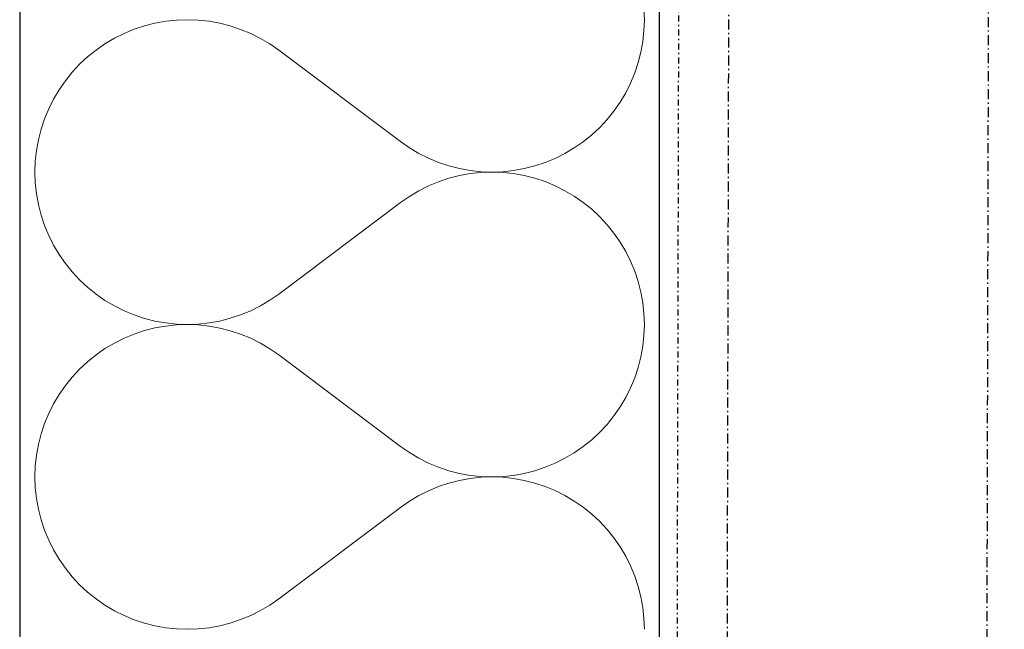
# Model space of a CAD drawing. Header units: millimetres. Extents: x -23738 to 4435, y -2716 to 20653.
# Tile 101 of 160: x -322 to -76, y 2438 to 2590. Entities that reach past the tile are written whole.
import ezdxf

# ---------------------------------------------------------------- set-up
doc = ezdxf.new("R2010")
doc.units = ezdxf.units.MM
doc.header["$MEASUREMENT"] = 0
for name, pattern in [('Wipeout_Contour', [1000, 0, -1000]), ('Čerchovaná M', [4.5, 2.5, -0.85, 0.3, -0.85]), ('Čerchovaná S', [3.5, 1.5, -0.85, 0.3, -0.85])]:
    doc.linetypes.add(name, pattern=pattern)
for name, color, linetype in [('9._POHLED ZÁPADNÍ_2_Nové_Konstrukce - krov', 7, 'Continuous'), ('9._POHLED ZÁPADNÍ_2_Nové_Konstrukce - nosné', 7, 'Continuous'), ('9._POHLED ZÁPADNÍ_2_Nové_Výplně - Povrchové', 7, 'Continuous'), ('9._POHLED ZÁPADNÍ_2_Nové_Výplně – Řezové', 7, 'Continuous'), ('9._POHLED ZÁPADNÍ_2_VÝTAH VAR 1', 7, 'Continuous')]:
    doc.layers.add(name, color=color, linetype=linetype)

# ---------------------------------------------------------------- blocks, each defined once
blk = doc.blocks.new('*X13', base_point=(-24533.14, -6254.22))
at = {"layer": '9._POHLED ZÁPADNÍ_2_Nové_Výplně – Řezové', "color": 21, "linetype": 'Continuous', "lineweight": 20, "true_color": 0xffaaaa}
for p, q in [((-165.5, 2590.48), (-165.6, 2593.19)), ((-285.19, 2590.09), (-287.87, 2589.61)), ((-282.48, 2590.38), (-285.19, 2590.09)), ((-279.76, 2590.48), (-282.48, 2590.38)), ((-277.05, 2590.38), (-279.76, 2590.48)), ((-274.34, 2590.08), (-277.05, 2590.38)), ((-271.66, 2589.6), (-274.34, 2590.08)), ((-165.6, 2587.76), (-165.5, 2590.48)), ((-293.08, 2588.08), (-295.6, 2587.04)), ((-290.5, 2588.94), (-293.08, 2588.08)), ((-287.87, 2589.61), (-290.5, 2588.94)), ((-269.03, 2588.92), (-271.66, 2589.6)), ((-266.45, 2588.06), (-269.03, 2588.92)), ((-263.93, 2587.02), (-266.45, 2588.06)), ((-165.89, 2585.05), (-165.6, 2587.76)), ((-298.03, 2585.82), (-300.37, 2584.44)), ((-295.6, 2587.04), (-298.03, 2585.82)), ((-261.5, 2585.8), (-263.93, 2587.02)), ((-259.16, 2584.41), (-261.5, 2585.8)), ((-166.37, 2582.38), (-165.89, 2585.05)), ((-302.61, 2582.89), (-304.73, 2581.18)), ((-300.37, 2584.44), (-302.61, 2582.89)), ((-256.93, 2582.86), (-259.16, 2584.41)), ((-256.93, 2582.86), (-226.46, 2560)), ((-304.73, 2581.18), (-306.72, 2579.33)), ((-167.05, 2579.74), (-166.37, 2582.38)), ((-306.72, 2579.33), (-308.57, 2577.34)), ((-167.91, 2577.16), (-167.05, 2579.74)), ((-310.28, 2575.22), (-311.83, 2572.98)), ((-308.57, 2577.34), (-310.28, 2575.22)), ((-168.95, 2574.64), (-167.91, 2577.16)), ((-311.83, 2572.98), (-313.22, 2570.64)), ((-170.17, 2572.21), (-168.95, 2574.64)), ((-313.22, 2570.64), (-314.44, 2568.21)), ((-171.56, 2569.87), (-170.17, 2572.21)), ((-314.44, 2568.21), (-315.48, 2565.7)), ((-173.11, 2567.64), (-171.56, 2569.87)), ((-315.48, 2565.7), (-316.34, 2563.12)), ((-176.67, 2563.53), (-174.81, 2565.52)), ((-174.81, 2565.52), (-173.11, 2567.64)), ((-316.34, 2563.12), (-317.01, 2560.48)), ((-178.66, 2561.68), (-176.67, 2563.53)), ((-317.01, 2560.48), (-317.5, 2557.8)), ((-180.78, 2559.97), (-178.66, 2561.68)), ((-226.46, 2560), (-224.22, 2558.45)), ((-224.22, 2558.45), (-221.88, 2557.06)), ((-185.36, 2557.03), (-183.02, 2558.42)), ((-183.02, 2558.42), (-180.78, 2559.97)), ((-317.5, 2557.8), (-317.79, 2555.1)), ((-221.88, 2557.06), (-219.45, 2555.84)), ((-219.45, 2555.84), (-216.94, 2554.79)), ((-190.3, 2554.78), (-187.79, 2555.82)), ((-187.79, 2555.82), (-185.36, 2557.03)), ((-317.79, 2555.1), (-317.88, 2552.38)), ((-216.94, 2554.79), (-214.36, 2553.93)), ((-214.36, 2553.93), (-211.72, 2553.26)), ((-211.72, 2553.26), (-209.05, 2552.77)), ((-198.2, 2552.77), (-195.52, 2553.25)), ((-195.52, 2553.25), (-192.88, 2553.92)), ((-192.88, 2553.92), (-190.3, 2554.78)), ((-317.88, 2552.38), (-317.79, 2549.66)), ((-214.36, 2550.83), (-216.94, 2549.97)), ((-211.72, 2551.5), (-214.36, 2550.83)), ((-209.05, 2551.99), (-211.72, 2551.5)), ((-209.05, 2552.77), (-206.34, 2552.48)), ((-206.34, 2552.28), (-209.05, 2551.99)), ((-206.34, 2552.48), (-203.62, 2552.38)), ((-203.62, 2552.38), (-206.34, 2552.28)), ((-203.62, 2552.38), (-200.9, 2552.48)), ((-200.9, 2552.29), (-203.62, 2552.38)), ((-200.9, 2552.48), (-198.2, 2552.77)), ((-198.2, 2552), (-200.9, 2552.29)), ((-195.52, 2551.51), (-198.2, 2552)), ((-192.88, 2550.84), (-195.52, 2551.51)), ((-190.3, 2549.99), (-192.88, 2550.84)), ((-317.79, 2549.66), (-317.5, 2546.96)), ((-219.45, 2548.93), (-221.88, 2547.71)), ((-216.94, 2549.97), (-219.45, 2548.93)), ((-187.79, 2548.95), (-190.3, 2549.99)), ((-185.36, 2547.73), (-187.79, 2548.95)), ((-317.5, 2546.96), (-317.01, 2544.28)), ((-224.22, 2546.32), (-226.46, 2544.76)), ((-221.88, 2547.71), (-224.22, 2546.32)), ((-183.02, 2546.34), (-185.36, 2547.73)), ((-180.78, 2544.79), (-183.02, 2546.34)), ((-317.01, 2544.28), (-316.34, 2541.64)), ((-256.93, 2521.9), (-226.46, 2544.76)), ((-178.66, 2543.08), (-180.78, 2544.79)), ((-316.34, 2541.64), (-315.48, 2539.06)), ((-176.67, 2541.23), (-178.66, 2543.08)), ((-174.81, 2539.24), (-176.67, 2541.23)), ((-315.48, 2539.06), (-314.44, 2536.55)), ((-173.11, 2537.12), (-174.81, 2539.24)), ((-314.44, 2536.55), (-313.22, 2534.12)), ((-171.56, 2534.89), (-173.11, 2537.12)), ((-313.22, 2534.12), (-311.83, 2531.78)), ((-170.17, 2532.55), (-171.56, 2534.89)), ((-311.83, 2531.78), (-310.28, 2529.54)), ((-168.95, 2530.12), (-170.17, 2532.55)), ((-310.28, 2529.54), (-308.57, 2527.43)), ((-167.91, 2527.6), (-168.95, 2530.12)), ((-308.57, 2527.43), (-306.72, 2525.43)), ((-167.05, 2525.02), (-167.91, 2527.6)), ((-306.72, 2525.43), (-304.73, 2523.58)), ((-304.73, 2523.58), (-302.61, 2521.88)), ((-166.37, 2522.39), (-167.05, 2525.02)), ((-302.61, 2521.88), (-300.37, 2520.32)), ((-259.16, 2520.35), (-256.93, 2521.9)), ((-165.89, 2519.71), (-166.37, 2522.39)), ((-300.37, 2520.32), (-298.03, 2518.94)), ((-298.03, 2518.94), (-295.6, 2517.72)), ((-263.93, 2517.74), (-261.5, 2518.96)), ((-261.5, 2518.96), (-259.16, 2520.35)), ((-165.6, 2517), (-165.89, 2519.71)), ((-295.6, 2517.72), (-293.08, 2516.68)), ((-293.08, 2516.68), (-290.5, 2515.82)), ((-269.03, 2515.84), (-266.45, 2516.7)), ((-266.45, 2516.7), (-263.93, 2517.74)), ((-165.5, 2514.29), (-165.6, 2517)), ((-290.5, 2515.82), (-287.87, 2515.15)), ((-287.87, 2515.15), (-285.19, 2514.67)), ((-285.19, 2513.9), (-287.87, 2513.42)), ((-285.19, 2514.67), (-282.48, 2514.38)), ((-282.48, 2514.19), (-285.19, 2513.9)), ((-282.48, 2514.38), (-279.76, 2514.29)), ((-279.76, 2514.29), (-282.48, 2514.19)), ((-279.76, 2514.29), (-277.05, 2514.38)), ((-277.05, 2514.19), (-279.76, 2514.29)), ((-277.05, 2514.38), (-274.34, 2514.68)), ((-274.34, 2513.89), (-277.05, 2514.19)), ((-274.34, 2514.68), (-271.66, 2515.16)), ((-271.66, 2513.41), (-274.34, 2513.89)), ((-271.66, 2515.16), (-269.03, 2515.84)), ((-165.6, 2511.57), (-165.5, 2514.29)), ((-293.08, 2511.89), (-295.6, 2510.85)), ((-290.5, 2512.75), (-293.08, 2511.89)), ((-287.87, 2513.42), (-290.5, 2512.75)), ((-269.03, 2512.73), (-271.66, 2513.41)), ((-266.45, 2511.87), (-269.03, 2512.73)), ((-263.93, 2510.83), (-266.45, 2511.87)), ((-165.89, 2508.86), (-165.6, 2511.57)), ((-298.03, 2509.63), (-300.37, 2508.25)), ((-295.6, 2510.85), (-298.03, 2509.63)), ((-261.5, 2509.61), (-263.93, 2510.83)), ((-259.16, 2508.22), (-261.5, 2509.61)), ((-166.37, 2506.18), (-165.89, 2508.86)), ((-302.61, 2506.7), (-304.73, 2504.99)), ((-300.37, 2508.25), (-302.61, 2506.7)), ((-256.93, 2506.67), (-259.16, 2508.22)), ((-256.93, 2506.67), (-226.46, 2483.81)), ((-167.05, 2503.55), (-166.37, 2506.18)), ((-304.73, 2504.99), (-306.72, 2503.14)), ((-306.72, 2503.14), (-308.57, 2501.15)), ((-167.91, 2500.97), (-167.05, 2503.55)), ((-310.28, 2499.03), (-311.83, 2496.79)), ((-308.57, 2501.15), (-310.28, 2499.03)), ((-168.95, 2498.45), (-167.91, 2500.97)), ((-311.83, 2496.79), (-313.22, 2494.45)), ((-170.17, 2496.02), (-168.95, 2498.45)), ((-313.22, 2494.45), (-314.44, 2492.02)), ((-171.56, 2493.68), (-170.17, 2496.02)), ((-314.44, 2492.02), (-315.48, 2489.51)), ((-174.81, 2489.33), (-173.11, 2491.45)), ((-173.11, 2491.45), (-171.56, 2493.68)), ((-315.48, 2489.51), (-316.34, 2486.93)), ((-176.67, 2487.34), (-174.81, 2489.33)), ((-316.34, 2486.93), (-317.01, 2484.29)), ((-178.66, 2485.49), (-176.67, 2487.34)), ((-317.01, 2484.29), (-317.5, 2481.61)), ((-180.78, 2483.78), (-178.66, 2485.49)), ((-317.5, 2481.61), (-317.79, 2478.91)), ((-226.46, 2483.81), (-224.22, 2482.26)), ((-224.22, 2482.26), (-221.88, 2480.87)), ((-185.36, 2480.84), (-183.02, 2482.23)), ((-183.02, 2482.23), (-180.78, 2483.78)), ((-221.88, 2480.87), (-219.45, 2479.65)), ((-219.45, 2479.65), (-216.94, 2478.6)), ((-190.3, 2478.59), (-187.79, 2479.63)), ((-187.79, 2479.63), (-185.36, 2480.84)), ((-317.79, 2478.91), (-317.88, 2476.19)), ((-216.94, 2478.6), (-214.36, 2477.74)), ((-214.36, 2477.74), (-211.72, 2477.07)), ((-211.72, 2477.07), (-209.05, 2476.58)), ((-198.2, 2476.58), (-195.52, 2477.06)), ((-195.52, 2477.06), (-192.88, 2477.73)), ((-192.88, 2477.73), (-190.3, 2478.59)), ((-317.88, 2476.19), (-317.79, 2473.47)), ((-214.36, 2474.64), (-216.94, 2473.78)), ((-211.72, 2475.31), (-214.36, 2474.64)), ((-209.05, 2475.8), (-211.72, 2475.31)), ((-209.05, 2476.58), (-206.34, 2476.29)), ((-206.34, 2476.09), (-209.05, 2475.8)), ((-206.34, 2476.29), (-203.62, 2476.19)), ((-203.62, 2476.19), (-206.34, 2476.09)), ((-203.62, 2476.19), (-200.9, 2476.29)), ((-200.9, 2476.1), (-203.62, 2476.19)), ((-200.9, 2476.29), (-198.2, 2476.58)), ((-198.2, 2475.81), (-200.9, 2476.1)), ((-195.52, 2475.32), (-198.2, 2475.81)), ((-192.88, 2474.65), (-195.52, 2475.32)), ((-190.3, 2473.8), (-192.88, 2474.65)), ((-317.79, 2473.47), (-317.5, 2470.77)), ((-219.45, 2472.73), (-221.88, 2471.52)), ((-216.94, 2473.78), (-219.45, 2472.73)), ((-187.79, 2472.76), (-190.3, 2473.8)), ((-185.36, 2471.54), (-187.79, 2472.76)), ((-317.5, 2470.77), (-317.01, 2468.09)), ((-224.22, 2470.12), (-226.46, 2468.57)), ((-221.88, 2471.52), (-224.22, 2470.12)), ((-183.02, 2470.15), (-185.36, 2471.54)), ((-180.78, 2468.6), (-183.02, 2470.15)), ((-317.01, 2468.09), (-316.34, 2465.45)), ((-256.93, 2445.71), (-226.46, 2468.57)), ((-178.66, 2466.89), (-180.78, 2468.6)), ((-176.67, 2465.04), (-178.66, 2466.89)), ((-316.34, 2465.45), (-315.48, 2462.87)), ((-174.81, 2463.05), (-176.67, 2465.04)), ((-315.48, 2462.87), (-314.44, 2460.36)), ((-173.11, 2460.93), (-174.81, 2463.05)), ((-314.44, 2460.36), (-313.22, 2457.93)), ((-171.56, 2458.7), (-173.11, 2460.93)), ((-313.22, 2457.93), (-311.83, 2455.59)), ((-170.17, 2456.36), (-171.56, 2458.7)), ((-311.83, 2455.59), (-310.28, 2453.35)), ((-168.95, 2453.93), (-170.17, 2456.36)), ((-310.28, 2453.35), (-308.57, 2451.24)), ((-167.91, 2451.41), (-168.95, 2453.93)), ((-308.57, 2451.24), (-306.72, 2449.24)), ((-167.05, 2448.83), (-167.91, 2451.41)), ((-306.72, 2449.24), (-304.73, 2447.39)), ((-304.73, 2447.39), (-302.61, 2445.69)), ((-166.37, 2446.2), (-167.05, 2448.83)), ((-302.61, 2445.69), (-300.37, 2444.13)), ((-259.16, 2444.16), (-256.93, 2445.71)), ((-165.89, 2443.52), (-166.37, 2446.2)), ((-300.37, 2444.13), (-298.03, 2442.75)), ((-298.03, 2442.75), (-295.6, 2441.53)), ((-263.93, 2441.55), (-261.5, 2442.77)), ((-261.5, 2442.77), (-259.16, 2444.16)), ((-165.6, 2440.81), (-165.89, 2443.52)), ((-295.6, 2441.53), (-293.08, 2440.49)), ((-293.08, 2440.49), (-290.5, 2439.63)), ((-269.03, 2439.65), (-266.45, 2440.51)), ((-266.45, 2440.51), (-263.93, 2441.55)), ((-165.5, 2438.1), (-165.6, 2440.81)), ((-290.5, 2439.63), (-287.87, 2438.96)), ((-287.87, 2438.96), (-285.19, 2438.48)), ((-285.19, 2438.48), (-282.48, 2438.19)), ((-282.48, 2438.19), (-279.76, 2438.1)), ((-279.76, 2438.1), (-277.05, 2438.19)), ((-277.05, 2438.19), (-274.34, 2438.49)), ((-274.34, 2438.49), (-271.66, 2438.97)), ((-271.66, 2438.97), (-269.03, 2439.65))]:
    blk.add_line(p, q, dxfattribs=at)
blk = doc.blocks.new('*X24', base_point=(-24533.14, -6254.22))
at = {"layer": '9._POHLED ZÁPADNÍ_2_Nové_Výplně – Řezové', "color": 21, "linetype": 'Continuous', "lineweight": 20, "true_color": 0xffaaaa}
for p, q in [((-165.5, 2590.48), (-165.6, 2593.19)), ((-285.19, 2590.09), (-287.87, 2589.61)), ((-282.48, 2590.38), (-285.19, 2590.09)), ((-279.76, 2590.48), (-282.48, 2590.38)), ((-277.05, 2590.38), (-279.76, 2590.48)), ((-274.34, 2590.08), (-277.05, 2590.38)), ((-271.66, 2589.6), (-274.34, 2590.08)), ((-165.6, 2587.76), (-165.5, 2590.48)), ((-293.08, 2588.08), (-295.6, 2587.04)), ((-290.5, 2588.94), (-293.08, 2588.08)), ((-287.87, 2589.61), (-290.5, 2588.94)), ((-269.03, 2588.92), (-271.66, 2589.6)), ((-266.45, 2588.06), (-269.03, 2588.92)), ((-263.93, 2587.02), (-266.45, 2588.06)), ((-165.89, 2585.05), (-165.6, 2587.76)), ((-298.03, 2585.82), (-300.37, 2584.44)), ((-295.6, 2587.04), (-298.03, 2585.82)), ((-261.5, 2585.8), (-263.93, 2587.02)), ((-259.16, 2584.41), (-261.5, 2585.8)), ((-166.37, 2582.38), (-165.89, 2585.05)), ((-302.61, 2582.89), (-304.73, 2581.18)), ((-300.37, 2584.44), (-302.61, 2582.89)), ((-256.93, 2582.86), (-259.16, 2584.41)), ((-256.93, 2582.86), (-226.46, 2560)), ((-304.73, 2581.18), (-306.72, 2579.33)), ((-167.05, 2579.74), (-166.37, 2582.38)), ((-306.72, 2579.33), (-308.57, 2577.34)), ((-167.91, 2577.16), (-167.05, 2579.74)), ((-310.28, 2575.22), (-311.83, 2572.98)), ((-308.57, 2577.34), (-310.28, 2575.22)), ((-168.95, 2574.64), (-167.91, 2577.16)), ((-311.83, 2572.98), (-313.22, 2570.64)), ((-170.17, 2572.21), (-168.95, 2574.64)), ((-313.22, 2570.64), (-314.44, 2568.21)), ((-171.56, 2569.87), (-170.17, 2572.21)), ((-314.44, 2568.21), (-315.48, 2565.7)), ((-173.11, 2567.64), (-171.56, 2569.87)), ((-315.48, 2565.7), (-316.34, 2563.12)), ((-176.67, 2563.53), (-174.81, 2565.52)), ((-174.81, 2565.52), (-173.11, 2567.64)), ((-316.34, 2563.12), (-317.01, 2560.48)), ((-178.66, 2561.68), (-176.67, 2563.53)), ((-317.01, 2560.48), (-317.5, 2557.8)), ((-180.78, 2559.97), (-178.66, 2561.68)), ((-226.46, 2560), (-224.22, 2558.45)), ((-224.22, 2558.45), (-221.88, 2557.06)), ((-185.36, 2557.03), (-183.02, 2558.42)), ((-183.02, 2558.42), (-180.78, 2559.97)), ((-317.5, 2557.8), (-317.79, 2555.1)), ((-221.88, 2557.06), (-219.45, 2555.84)), ((-219.45, 2555.84), (-216.94, 2554.79)), ((-190.3, 2554.78), (-187.79, 2555.82)), ((-187.79, 2555.82), (-185.36, 2557.03)), ((-317.79, 2555.1), (-317.88, 2552.38)), ((-216.94, 2554.79), (-214.36, 2553.93)), ((-214.36, 2553.93), (-211.72, 2553.26)), ((-211.72, 2553.26), (-209.05, 2552.77)), ((-198.2, 2552.77), (-195.52, 2553.25)), ((-195.52, 2553.25), (-192.88, 2553.92)), ((-192.88, 2553.92), (-190.3, 2554.78)), ((-317.88, 2552.38), (-317.79, 2549.66)), ((-214.36, 2550.83), (-216.94, 2549.97)), ((-211.72, 2551.5), (-214.36, 2550.83)), ((-209.05, 2551.99), (-211.72, 2551.5)), ((-209.05, 2552.77), (-206.34, 2552.48)), ((-206.34, 2552.28), (-209.05, 2551.99)), ((-206.34, 2552.48), (-203.62, 2552.38)), ((-203.62, 2552.38), (-206.34, 2552.28)), ((-203.62, 2552.38), (-200.9, 2552.48)), ((-200.9, 2552.29), (-203.62, 2552.38)), ((-200.9, 2552.48), (-198.2, 2552.77)), ((-198.2, 2552), (-200.9, 2552.29)), ((-195.52, 2551.51), (-198.2, 2552)), ((-192.88, 2550.84), (-195.52, 2551.51)), ((-190.3, 2549.99), (-192.88, 2550.84)), ((-317.79, 2549.66), (-317.5, 2546.96)), ((-219.45, 2548.93), (-221.88, 2547.71)), ((-216.94, 2549.97), (-219.45, 2548.93)), ((-187.79, 2548.95), (-190.3, 2549.99)), ((-185.36, 2547.73), (-187.79, 2548.95)), ((-317.5, 2546.96), (-317.01, 2544.28)), ((-224.22, 2546.32), (-226.46, 2544.76)), ((-221.88, 2547.71), (-224.22, 2546.32)), ((-183.02, 2546.34), (-185.36, 2547.73)), ((-180.78, 2544.79), (-183.02, 2546.34)), ((-317.01, 2544.28), (-316.34, 2541.64)), ((-256.93, 2521.9), (-226.46, 2544.76)), ((-178.66, 2543.08), (-180.78, 2544.79)), ((-316.34, 2541.64), (-315.48, 2539.06)), ((-176.67, 2541.23), (-178.66, 2543.08)), ((-174.81, 2539.24), (-176.67, 2541.23)), ((-315.48, 2539.06), (-314.44, 2536.55)), ((-173.11, 2537.12), (-174.81, 2539.24)), ((-314.44, 2536.55), (-313.22, 2534.12)), ((-171.56, 2534.89), (-173.11, 2537.12)), ((-313.22, 2534.12), (-311.83, 2531.78)), ((-170.17, 2532.55), (-171.56, 2534.89)), ((-311.83, 2531.78), (-310.28, 2529.54)), ((-168.95, 2530.12), (-170.17, 2532.55)), ((-310.28, 2529.54), (-308.57, 2527.43)), ((-167.91, 2527.6), (-168.95, 2530.12)), ((-308.57, 2527.43), (-306.72, 2525.43)), ((-167.05, 2525.02), (-167.91, 2527.6)), ((-306.72, 2525.43), (-304.73, 2523.58)), ((-304.73, 2523.58), (-302.61, 2521.88)), ((-166.37, 2522.39), (-167.05, 2525.02)), ((-302.61, 2521.88), (-300.37, 2520.32)), ((-259.16, 2520.35), (-256.93, 2521.9)), ((-165.89, 2519.71), (-166.37, 2522.39)), ((-300.37, 2520.32), (-298.03, 2518.94)), ((-298.03, 2518.94), (-295.6, 2517.72)), ((-263.93, 2517.74), (-261.5, 2518.96)), ((-261.5, 2518.96), (-259.16, 2520.35)), ((-165.6, 2517), (-165.89, 2519.71)), ((-295.6, 2517.72), (-293.08, 2516.68)), ((-293.08, 2516.68), (-290.5, 2515.82)), ((-269.03, 2515.84), (-266.45, 2516.7)), ((-266.45, 2516.7), (-263.93, 2517.74)), ((-165.5, 2514.29), (-165.6, 2517)), ((-290.5, 2515.82), (-287.87, 2515.15)), ((-287.87, 2515.15), (-285.19, 2514.67)), ((-285.19, 2513.9), (-287.87, 2513.42)), ((-285.19, 2514.67), (-282.48, 2514.38)), ((-282.48, 2514.19), (-285.19, 2513.9)), ((-282.48, 2514.38), (-279.76, 2514.29)), ((-279.76, 2514.29), (-282.48, 2514.19)), ((-279.76, 2514.29), (-277.05, 2514.38)), ((-277.05, 2514.19), (-279.76, 2514.29)), ((-277.05, 2514.38), (-274.34, 2514.68)), ((-274.34, 2513.89), (-277.05, 2514.19)), ((-274.34, 2514.68), (-271.66, 2515.16)), ((-271.66, 2513.41), (-274.34, 2513.89)), ((-271.66, 2515.16), (-269.03, 2515.84)), ((-165.6, 2511.57), (-165.5, 2514.29)), ((-293.08, 2511.89), (-295.6, 2510.85)), ((-290.5, 2512.75), (-293.08, 2511.89)), ((-287.87, 2513.42), (-290.5, 2512.75)), ((-269.03, 2512.73), (-271.66, 2513.41)), ((-266.45, 2511.87), (-269.03, 2512.73)), ((-263.93, 2510.83), (-266.45, 2511.87)), ((-165.89, 2508.86), (-165.6, 2511.57)), ((-298.03, 2509.63), (-300.37, 2508.25)), ((-295.6, 2510.85), (-298.03, 2509.63)), ((-261.5, 2509.61), (-263.93, 2510.83)), ((-259.16, 2508.22), (-261.5, 2509.61)), ((-166.37, 2506.18), (-165.89, 2508.86)), ((-302.61, 2506.7), (-304.73, 2504.99)), ((-300.37, 2508.25), (-302.61, 2506.7)), ((-256.93, 2506.67), (-259.16, 2508.22)), ((-256.93, 2506.67), (-226.46, 2483.81)), ((-167.05, 2503.55), (-166.37, 2506.18)), ((-304.73, 2504.99), (-306.72, 2503.14)), ((-306.72, 2503.14), (-308.57, 2501.15)), ((-167.91, 2500.97), (-167.05, 2503.55)), ((-310.28, 2499.03), (-311.83, 2496.79)), ((-308.57, 2501.15), (-310.28, 2499.03)), ((-168.95, 2498.45), (-167.91, 2500.97)), ((-311.83, 2496.79), (-313.22, 2494.45)), ((-170.17, 2496.02), (-168.95, 2498.45)), ((-313.22, 2494.45), (-314.44, 2492.02)), ((-171.56, 2493.68), (-170.17, 2496.02)), ((-314.44, 2492.02), (-315.48, 2489.51)), ((-174.81, 2489.33), (-173.11, 2491.45)), ((-173.11, 2491.45), (-171.56, 2493.68)), ((-315.48, 2489.51), (-316.34, 2486.93)), ((-176.67, 2487.34), (-174.81, 2489.33)), ((-316.34, 2486.93), (-317.01, 2484.29)), ((-178.66, 2485.49), (-176.67, 2487.34)), ((-317.01, 2484.29), (-317.5, 2481.61)), ((-180.78, 2483.78), (-178.66, 2485.49)), ((-317.5, 2481.61), (-317.79, 2478.91)), ((-226.46, 2483.81), (-224.22, 2482.26)), ((-224.22, 2482.26), (-221.88, 2480.87)), ((-185.36, 2480.84), (-183.02, 2482.23)), ((-183.02, 2482.23), (-180.78, 2483.78)), ((-221.88, 2480.87), (-219.45, 2479.65)), ((-219.45, 2479.65), (-216.94, 2478.6)), ((-190.3, 2478.59), (-187.79, 2479.63)), ((-187.79, 2479.63), (-185.36, 2480.84)), ((-317.79, 2478.91), (-317.88, 2476.19)), ((-216.94, 2478.6), (-214.36, 2477.74)), ((-214.36, 2477.74), (-211.72, 2477.07)), ((-211.72, 2477.07), (-209.05, 2476.58)), ((-198.2, 2476.58), (-195.52, 2477.06)), ((-195.52, 2477.06), (-192.88, 2477.73)), ((-192.88, 2477.73), (-190.3, 2478.59)), ((-317.88, 2476.19), (-317.79, 2473.47)), ((-214.36, 2474.64), (-216.94, 2473.78)), ((-211.72, 2475.31), (-214.36, 2474.64)), ((-209.05, 2475.8), (-211.72, 2475.31)), ((-209.05, 2476.58), (-206.34, 2476.29)), ((-206.34, 2476.09), (-209.05, 2475.8)), ((-206.34, 2476.29), (-203.62, 2476.19)), ((-203.62, 2476.19), (-206.34, 2476.09)), ((-203.62, 2476.19), (-200.9, 2476.29)), ((-200.9, 2476.1), (-203.62, 2476.19)), ((-200.9, 2476.29), (-198.2, 2476.58)), ((-198.2, 2475.81), (-200.9, 2476.1)), ((-195.52, 2475.32), (-198.2, 2475.81)), ((-192.88, 2474.65), (-195.52, 2475.32)), ((-190.3, 2473.8), (-192.88, 2474.65)), ((-317.79, 2473.47), (-317.5, 2470.77)), ((-219.45, 2472.73), (-221.88, 2471.52)), ((-216.94, 2473.78), (-219.45, 2472.73)), ((-187.79, 2472.76), (-190.3, 2473.8)), ((-185.36, 2471.54), (-187.79, 2472.76)), ((-317.5, 2470.77), (-317.01, 2468.09)), ((-224.22, 2470.12), (-226.46, 2468.57)), ((-221.88, 2471.52), (-224.22, 2470.12)), ((-183.02, 2470.15), (-185.36, 2471.54)), ((-180.78, 2468.6), (-183.02, 2470.15)), ((-317.01, 2468.09), (-316.34, 2465.45)), ((-256.93, 2445.71), (-226.46, 2468.57)), ((-178.66, 2466.89), (-180.78, 2468.6)), ((-176.67, 2465.04), (-178.66, 2466.89)), ((-316.34, 2465.45), (-315.48, 2462.87)), ((-174.81, 2463.05), (-176.67, 2465.04)), ((-315.48, 2462.87), (-314.44, 2460.36)), ((-173.11, 2460.93), (-174.81, 2463.05)), ((-314.44, 2460.36), (-313.22, 2457.93)), ((-171.56, 2458.7), (-173.11, 2460.93)), ((-313.22, 2457.93), (-311.83, 2455.59)), ((-170.17, 2456.36), (-171.56, 2458.7)), ((-311.83, 2455.59), (-310.28, 2453.35)), ((-168.95, 2453.93), (-170.17, 2456.36)), ((-310.28, 2453.35), (-308.57, 2451.24)), ((-167.91, 2451.41), (-168.95, 2453.93)), ((-308.57, 2451.24), (-306.72, 2449.24)), ((-167.05, 2448.83), (-167.91, 2451.41)), ((-306.72, 2449.24), (-304.73, 2447.39)), ((-304.73, 2447.39), (-302.61, 2445.69)), ((-166.37, 2446.2), (-167.05, 2448.83)), ((-302.61, 2445.69), (-300.37, 2444.13)), ((-259.16, 2444.16), (-256.93, 2445.71)), ((-165.89, 2443.52), (-166.37, 2446.2)), ((-300.37, 2444.13), (-298.03, 2442.75)), ((-298.03, 2442.75), (-295.6, 2441.53)), ((-263.93, 2441.55), (-261.5, 2442.77)), ((-261.5, 2442.77), (-259.16, 2444.16)), ((-165.6, 2440.81), (-165.89, 2443.52)), ((-295.6, 2441.53), (-293.08, 2440.49)), ((-293.08, 2440.49), (-290.5, 2439.63)), ((-269.03, 2439.65), (-266.45, 2440.51)), ((-266.45, 2440.51), (-263.93, 2441.55)), ((-165.5, 2438.1), (-165.6, 2440.81)), ((-290.5, 2439.63), (-287.87, 2438.96)), ((-287.87, 2438.96), (-285.19, 2438.48)), ((-285.19, 2438.48), (-282.48, 2438.19)), ((-282.48, 2438.19), (-279.76, 2438.1)), ((-279.76, 2438.1), (-277.05, 2438.19)), ((-277.05, 2438.19), (-274.34, 2438.49)), ((-274.34, 2438.49), (-271.66, 2438.97)), ((-271.66, 2438.97), (-269.03, 2439.65))]:
    blk.add_line(p, q, dxfattribs=at)

msp = doc.modelspace()

# ---------------------------------------------------------------- linework, layer by layer
at = {"layer": '9._POHLED ZÁPADNÍ_2_Nové_Konstrukce - krov', "color": 1, "linetype": 'Čerchovaná M', "lineweight": 25}
for p, q in [((-147.2, 1400.03), (-140.46, 4257.41)), ((-82.76, 1184.64), (-75.51, 4257.25))]:
    msp.add_line(p, q, dxfattribs=at)

# ---------------------------------------------------------------- wipeouts: each hides what was drawn before it
at = {"color": 254, "linetype": 'Wipeout_Contour', "lineweight": 0, "ltscale": 36793.983046}
msp.add_wipeout([(-161.69, 351.47), (-161.69, 17956.84), (-321.69, 17969.56), (-321.69, 351.48)], dxfattribs=at).dxf.layer = '9._POHLED ZÁPADNÍ_2_Nové_Výplně - Povrchové'

# ---------------------------------------------------------------- next in the draw order: linework, layer by layer
at = {"layer": '9._POHLED ZÁPADNÍ_2_Nové_Konstrukce - nosné', "color": 1, "linetype": 'Continuous', "lineweight": 25, "flags": 128}
for points in [[(-161.69, 351.47), (-161.69, 18117.35)], [(-321.69, 17969.56), (-321.69, 351.48)]]:
    msp.add_lwpolyline(points, dxfattribs=at)

# ---------------------------------------------------------------- next in the draw order: wipeouts: each hides what was drawn before it
at = {"color": 254, "linetype": 'Wipeout_Contour', "lineweight": 0, "ltscale": 8778.600966}
msp.add_wipeout([(-321.69, 351.48), (-161.69, 351.47), (-161.69, 3949.14), (-321.69, 3949.14)], dxfattribs=at).dxf.layer = '9._POHLED ZÁPADNÍ_2_Nové_Výplně – Řezové'

# ---------------------------------------------------------------- next in the draw order: linework, layer by layer
at = {"layer": '9._POHLED ZÁPADNÍ_2_Nové_Konstrukce - nosné', "color": 1, "linetype": 'Continuous', "lineweight": 25, "flags": 128}
for points in [[(-161.69, 351.47), (-161.69, 18117.35)], [(-321.69, 17969.56), (-321.69, 351.48)]]:
    msp.add_lwpolyline(points, dxfattribs=at)

# ---------------------------------------------------------------- next in the draw order: block references
at = {"layer": '9._POHLED ZÁPADNÍ_2_VÝTAH VAR 1', "color": 9, "linetype": 'Continuous', "lineweight": 13}
msp.add_blockref('*X13', (-24533.14, -6254.22), dxfattribs=at)

# ---------------------------------------------------------------- next in the draw order: wipeouts: each hides what was drawn before it
at = {"color": 254, "linetype": 'Wipeout_Contour', "lineweight": 0, "ltscale": 8775.620918}
msp.add_wipeout([(-321.69, 351.47), (-161.69, 351.47), (-161.69, 3947.65), (-321.69, 3947.65)], dxfattribs=at).dxf.layer = '9._POHLED ZÁPADNÍ_2_Nové_Výplně – Řezové'

# ---------------------------------------------------------------- next in the draw order: linework, layer by layer
at = {"layer": '9._POHLED ZÁPADNÍ_2_Nové_Konstrukce - krov', "color": 1, "linetype": 'Čerchovaná S', "lineweight": 25}
msp.add_line((-161.55, 616.04), (-152.96, 4257.44), dxfattribs=at)
at = {"layer": '9._POHLED ZÁPADNÍ_2_Nové_Konstrukce - nosné', "color": 1, "linetype": 'Continuous', "lineweight": 25, "flags": 128}
for points in [[(-321.69, 3947.65), (-321.69, 351.47)], [(-161.69, 351.47), (-161.69, 3947.65)]]:
    msp.add_lwpolyline(points, dxfattribs=at)

# ---------------------------------------------------------------- next in the draw order: block references
at = {"layer": '9._POHLED ZÁPADNÍ_2_VÝTAH VAR 1', "color": 9, "linetype": 'Continuous', "lineweight": 13}
msp.add_blockref('*X24', (-24533.14, -6254.22), dxfattribs=at)

doc.saveas('drawing.dxf')
